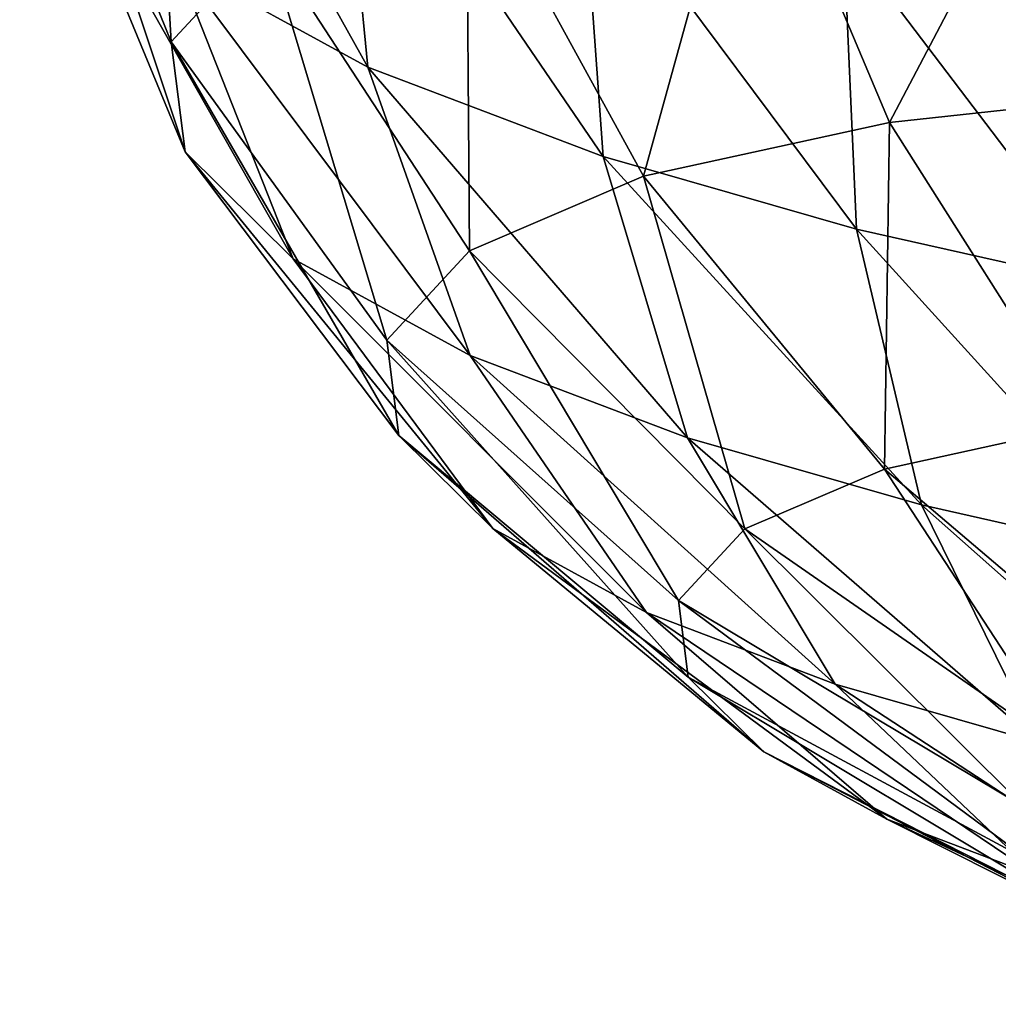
# Model space of a CAD drawing. Header units: centimetres. Extents: x 4.8 to 102.5, y -44.9 to 44.8.
# Tile 1 of 256: x 28.7 to 30.1, y -44.1 to -42.7. Entities that reach past the tile are written whole.
import ezdxf

# ---------------------------------------------------------------- set-up
doc = ezdxf.new("R2010")
doc.units = ezdxf.units.CM
doc.layers.get('0').update_dxf_attribs({"true_color": 0x5890e1})

msp = doc.modelspace()

# ---------------------------------------------------------------- meshes
at = {"color": 7, "true_color": 0xffffff}
mesh = msp.add_polyface(dxfattribs=at)
corners = [(29.5158, -42.4811, 33.8926), (29.2196, -41.9377, 33.5809), (29.1696, -42.3498, 33.4873), (29.8884, -42.5878, 34.1943), (29.933, -42.174, 34.2826), (30.2598, -42.6715, 34.4064), (30.3017, -42.257, 34.4932), (30.6522, -42.3201, 34.6322), (30.6116, -42.7627, 34.5371), (30.267, -43.0865, 34.2161), (30.6107, -43.1827, 34.3296), (29.6664, -43.3031, 33.4582), (29.211, -42.7749, 33.3258), (29.3569, -43.1857, 33.0959), (29.5464, -42.9021, 33.7184), (29.9073, -43.0055, 34.0106), (28.9381, -42.6255, 32.8278), (29.105, -43.0478, 32.6363), (28.771, -42.4602, 32.2358), (28.9508, -42.8953, 32.09), (28.8878, -42.1955, 32.9732), (28.7153, -42.0249, 32.362), (29.2553, -43.2995, 31.9327), (28.9311, -42.7388, 31.4874), (29.2381, -43.1636, 31.4093), (28.7496, -42.2906, 31.5828), (29.0665, -42.5924, 30.8771), (29.3558, -43.0365, 30.8792), (28.8963, -42.132, 30.9215), (29.954, -42.8536, 29.9859), (29.9469, -43.3475, 30.5375), (29.6036, -42.9303, 30.3909), (30.3654, -42.8089, 29.687), (30.2281, -43.2859, 30.2125), (30.7957, -42.7937, 29.4968), (30.5582, -43.2501, 29.9727), (29.3518, -42.4702, 30.315), (29.2055, -41.9996, 30.3124), (29.7552, -42.3819, 29.8486), (30.2289, -42.3305, 29.5045), (30.7243, -42.3129, 29.2856)]
mesh.append_faces([[corners[k] for k in face] for face in [(0, 1, 2), (3, 4, 0), (5, 4, 3), (5, 6, 4), (5, 7, 6), (5, 8, 7), (9, 8, 5), (9, 10, 8), (11, 12, 13), (12, 11, 14), (9, 3, 15), (3, 9, 5), (15, 0, 14), (0, 15, 3), (14, 2, 12), (2, 14, 0), (13, 16, 17), (16, 13, 12), (17, 18, 19), (18, 17, 16), (12, 20, 16), (20, 12, 2), (16, 21, 18), (21, 16, 20), (22, 23, 24), (23, 22, 19), (19, 25, 23), (25, 19, 18), (24, 26, 27), (26, 24, 23), (23, 28, 26), (28, 23, 25), (29, 30, 31), (32, 33, 29), (34, 35, 32), (27, 36, 31), (36, 27, 26), (26, 37, 36), (31, 38, 29), (38, 31, 36), (29, 39, 32), (39, 29, 38), (32, 40, 34), (40, 32, 39)]], dxfattribs={"color": 7})
mesh = msp.add_polyface(dxfattribs=at)
corners = [(30.3983, -43.9945, 32.916), (29.8769, -43.6538, 33.1212), (30.1662, -43.928, 32.7281), (30.1661, -43.7367, 33.3553), (30.5124, -44.1098, 32.3073), (29.9505, -43.8461, 32.4756), (30.3583, -44.0513, 32.1269), (29.608, -43.5518, 32.8064), (30.4545, -43.8016, 33.5201), (29.9995, -43.3985, 33.7278), (30.3314, -43.4733, 33.9175), (29.9073, -43.0055, 34.0106), (30.267, -43.0865, 34.2161), (29.6664, -43.3031, 33.4582), (29.5464, -42.9021, 33.7184), (29.3569, -43.1857, 33.0959), (29.775, -43.75, 32.1553), (30.2329, -43.9827, 31.8981), (29.3892, -43.432, 32.4072), (29.6675, -43.6437, 31.7745), (30.1561, -43.9067, 31.6261), (29.2553, -43.2995, 31.9327), (30.1463, -43.8288, 31.3261), (30.6827, -44.0796, 31.496), (30.2137, -43.756, 31.0223), (30.6771, -44.0347, 31.3232), (29.6537, -43.5347, 31.3546), (29.2381, -43.1636, 31.4093), (29.7481, -43.4327, 30.9292), (29.3558, -43.0365, 30.8792), (29.105, -43.0478, 32.6363), (28.9508, -42.8953, 32.09), (29.9469, -43.3475, 30.5375), (30.3557, -43.6951, 30.7424), (29.6036, -42.9303, 30.3909), (30.2281, -43.2859, 30.2125), (29.954, -42.8536, 29.9859)]
mesh.append_faces([[corners[k] for k in face] for face in [(0, 1, 2), (1, 0, 3), (4, 5, 6), (5, 4, 2), (2, 7, 5), (7, 2, 1), (8, 9, 3), (9, 8, 10), (10, 11, 9), (11, 10, 12), (3, 13, 1), (13, 3, 9), (9, 14, 13), (14, 9, 11), (1, 15, 7), (15, 1, 13), (6, 16, 17), (16, 6, 5), (5, 18, 16), (18, 5, 7), (17, 19, 20), (19, 17, 16), (16, 21, 19), (21, 16, 18), (22, 23, 20), (24, 25, 22), (20, 26, 22), (26, 20, 19), (19, 27, 26), (27, 19, 21), (22, 28, 24), (28, 22, 26), (26, 29, 28), (29, 26, 27), (7, 30, 18), (30, 7, 15), (18, 31, 21), (31, 18, 30), (24, 32, 33), (32, 24, 28), (28, 34, 32), (34, 28, 29), (35, 33, 32), (32, 36, 35)]], dxfattribs={"color": 7})

doc.saveas('drawing.dxf')
